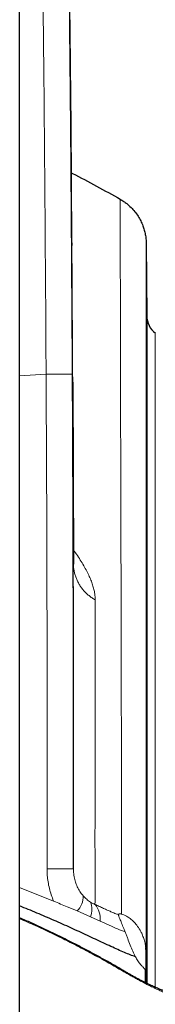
# Model space of a CAD drawing. Header units: millimetres. Extents: x 8 to 850, y 12 to 844.
# Tile 8 of 31: x 453.99 to 457.19, y 398.87 to 422.05. Entities that reach past the tile are written whole.
import ezdxf

# ---------------------------------------------------------------- set-up
doc = ezdxf.new("R2010")
doc.units = ezdxf.units.MM

msp = doc.modelspace()

# ---------------------------------------------------------------- linework, layer by layer
at = {"color": 7, "linetype": 'Continuous', "lineweight": 30}
for p, q in [((453.993, 397.139), (453.993, 435.139)), ((455.22, 416.797), (455.22, 416.739)), ((456.975, 416.786), (456.99, 415.08)), ((456.99, 415.016), (456.99, 399.366)), ((455.243, 413.524), (455.259, 409.259)), ((455.258, 409.261), (455.258, 409.264)), ((455.259, 409.259), (455.26, 409.235))]:
    msp.add_line(p, q, dxfattribs=at)
at = {"color": 8, "linetype": 'Continuous', "lineweight": 0}
for p, q in [((456.99, 415.08), (456.99, 415.016)), ((457.191, 399.271), (457.191, 414.673)), ((453.993, 413.671), (454.617, 413.705)), ((453.993, 401.625), (454.793, 401.303)), ((455.664, 400.934), (455.347, 401.071)), ((455.889, 400.833), (455.664, 400.934)), ((456.968, 399.677), (456.949, 399.695)), ((456.978, 399.655), (456.968, 399.676))]:
    msp.add_line(p, q, dxfattribs=at)
at = {"color": 8, "linetype": 'Continuous', "lineweight": 0, "flags": 128}
for points in [[(456.366, 417.825), (456.38, 410.326), (456.381, 409.966), (456.383, 408.529), (456.393, 402.783), (456.396, 400.997)], [(456.976, 400.07), (456.976, 407.516), (456.975, 416.786)], [(455.257, 409.289), (455.259, 409.259), (455.259, 409.259), (455.259, 409.259)]]:
    msp.add_lwpolyline(points, dxfattribs=at)
at = {"color": 8, "linetype": 'Continuous', "lineweight": 0}
for centre, radius, start, end in [((454.438, 179.119), 222.942, 89.78816, 89.94804), ((455.021, 401.409), 0.469, 314.0013, 2.3625), ((455.25, 401.107), 0.448, 337.1871, 22.8469), ((455.371, 400.89), 0.521, 353.7149, 40.2565), ((456.348, 399.653), 0.0563, 15.4256, 57.5655)]:
    msp.add_arc(centre, radius, start, end, dxfattribs=at)
at = {"color": 7, "linetype": 'Continuous', "lineweight": 30}
msp.add_ellipse((457.49, 415.084), major_axis=(0, 0.512), ratio=0.975722, start_param=1.579523, end_param=2.500772, dxfattribs=at)
for points, knots in [([(455.239, 413.71), (455.232, 414.976), (455.217, 417.507), (455.18, 421.784), (455.128, 426.53), (455.077, 430.011), (455.051, 431.747)], [0, 0, 0, 0, 0.210526, 0.421053, 0.711266, 1, 1, 1, 1]), ([(455.215, 417.524), (455.215, 417.556), (455.214, 417.68), (455.212, 417.891), (455.21, 418.155), (455.208, 418.406), (455.206, 418.647), (455.205, 418.878), (455.203, 419.099), (455.201, 419.306), (455.199, 419.499), (455.198, 419.68), (455.196, 419.847), (455.195, 420.002), (455.194, 420.143), (455.193, 420.27), (455.192, 420.372), (455.191, 420.451), (455.19, 420.51), (455.19, 420.556), (455.19, 420.589), (455.189, 420.607), (455.189, 420.618), (455.189, 420.623), (455.189, 420.622), (455.189, 420.621)], [0, 0, 0, 0, 0.0292758, 0.1136017, 0.1941762, 0.2710196, 0.3441553, 0.4158448, 0.4836438, 0.5475965, 0.6077562, 0.6641878, 0.7169712, 0.7662052, 0.8120129, 0.8545484, 0.8940063, 0.9172156, 0.9393899, 0.9606122, 0.9707109, 0.9800845, 0.9891607, 0.9984493, 1, 1, 1, 1]), ([(455.189, 420.62), (455.189, 420.617), (455.189, 420.61), (455.189, 420.588), (455.19, 420.554), (455.19, 420.508), (455.191, 420.45), (455.191, 420.381), (455.192, 420.3), (455.193, 420.209), (455.194, 420.111), (455.195, 419.992), (455.196, 419.853), (455.197, 419.694), (455.199, 419.531), (455.2, 419.355), (455.202, 419.165), (455.203, 418.96), (455.205, 418.75), (455.207, 418.541), (455.208, 418.352), (455.209, 418.235), (455.21, 418.185)], [0, 0, 0, 0, 0.0126, 0.031862, 0.054421, 0.080609, 0.11064, 0.144659, 0.182766, 0.225037, 0.269973, 0.314525, 0.380564, 0.445798, 0.510394, 0.574527, 0.649539, 0.724497, 0.799742, 0.874804, 0.947011, 1, 1, 1, 1]), ([(455.211, 418.45), (455.221, 418.445), (455.422, 418.345), (455.808, 418.139), (456.18, 417.93), (456.366, 417.825)], [0, 0, 0, 0, 0.0250032, 0.5125349, 1, 1, 1, 1]), ([(456.366, 417.825), (456.392, 417.81), (456.445, 417.778), (456.53, 417.716), (456.62, 417.636), (456.71, 417.536), (456.786, 417.43), (456.849, 417.319), (456.897, 417.21), (456.932, 417.103), (456.956, 416.998), (456.972, 416.892), (456.974, 416.821), (456.975, 416.786)], [0, 0, 0, 0, 0.072487, 0.144975, 0.251071, 0.3575, 0.463599, 0.562296, 0.660994, 0.74558, 0.830496, 0.915413, 1, 1, 1, 1]), ([(455.226, 416.277), (455.224, 416.728), (455.222, 417.204), (455.218, 417.681), (455.218, 417.707)], [0, 0, 0, 0, 0.945182, 1, 1, 1, 1]), ([(455.239, 413.717), (455.239, 413.742), (455.238, 413.909), (455.237, 414.223), (455.234, 414.663), (455.232, 415.12), (455.229, 415.593), (455.226, 416.017), (455.223, 416.388), (455.222, 416.622), (455.221, 416.752), (455.221, 416.777)], [0, 0, 0, 0, 0.024547, 0.163372, 0.307447, 0.456769, 0.611331, 0.771131, 0.872172, 0.975197, 1, 1, 1, 1]), ([(455.262, 402.059), (455.262, 402.539), (455.264, 403.487), (455.264, 404.893), (455.263, 406.265), (455.261, 407.603), (455.258, 408.899), (455.255, 410.154), (455.25, 411.368), (455.245, 412.55), (455.241, 413.327), (455.239, 413.71)], [0, 0, 0, 0, 0.123609, 0.244278, 0.362013, 0.476818, 0.588699, 0.695739, 0.799967, 0.901386, 1, 1, 1, 1]), ([(455.262, 402.142), (455.263, 402.257), (455.263, 402.547), (455.263, 403.009), (455.264, 403.521), (455.264, 404.017), (455.264, 404.497), (455.264, 404.952), (455.264, 405.383), (455.263, 405.792), (455.263, 406.185), (455.263, 406.565), (455.262, 406.93), (455.262, 407.281), (455.261, 407.618), (455.26, 407.94), (455.26, 408.248), (455.259, 408.54), (455.258, 408.817), (455.258, 409.077), (455.257, 409.324), (455.257, 409.547), (455.256, 409.746), (455.255, 409.923), (455.255, 410.091), (455.254, 410.248), (455.254, 410.399), (455.253, 410.579), (455.252, 410.796), (455.252, 411.053), (455.25, 411.33), (455.249, 411.628), (455.248, 411.947), (455.247, 412.258), (455.246, 412.463), (455.245, 412.557)], [0, 0, 0, 0, 0.0329687, 0.0836962, 0.1328737, 0.1805019, 0.2265815, 0.271113, 0.3116826, 0.3508771, 0.388697, 0.4251426, 0.4602145, 0.493913, 0.5262385, 0.5571913, 0.5867717, 0.6149802, 0.6413497, 0.6663962, 0.6901201, 0.7125216, 0.730492, 0.7475106, 0.7635775, 0.7786928, 0.7928871, 0.8071299, 0.8305467, 0.8552285, 0.8811752, 0.9103783, 0.9410323, 0.9731365, 1, 1, 1, 1]), ([(456.722, 399.992), (456.683, 400.006), (456.604, 400.035), (456.464, 400.092), (456.312, 400.158), (456.089, 400.258), (455.782, 400.403), (455.396, 400.584), (455.004, 400.761), (454.603, 400.936), (454.266, 401.079), (454.061, 401.161), (453.993, 401.188)], [0, 0, 0, 0, 0.066767, 0.133574, 0.200341, 0.266966, 0.400065, 0.533869, 0.667332, 0.800813, 0.934368, 1, 1, 1, 1]), ([(456.378, 399.701), (456.314, 399.738), (456.172, 399.821), (455.947, 399.947), (455.702, 400.081), (455.45, 400.214), (455.192, 400.346), (454.93, 400.477), (454.665, 400.604), (454.4, 400.729), (454.176, 400.831), (454.04, 400.89), (453.993, 400.911)], [0, 0, 0, 0, 0.082698, 0.18497, 0.289565, 0.396373, 0.505087, 0.615227, 0.726063, 0.834727, 0.94281, 1, 1, 1, 1]), ([(456.976, 400.07), (456.975, 400.104), (456.974, 400.15), (456.967, 400.195), (456.965, 400.206)], [0, 0, 0, 0, 0.749389, 1, 1, 1, 1]), ([(456.979, 399.579), (456.979, 399.584), (456.979, 399.597), (456.979, 399.621), (456.979, 399.65), (456.979, 399.678), (456.979, 399.711), (456.978, 399.747), (456.978, 399.787), (456.977, 399.824), (456.977, 399.857), (456.977, 399.882), (456.977, 399.911), (456.977, 399.941), (456.976, 399.968), (456.976, 399.996), (456.976, 400.033), (456.975, 400.082), (456.974, 400.131), (456.97, 400.175), (456.967, 400.2), (456.966, 400.206)], [0, 0, 0, 0, 0.05047, 0.125644, 0.197761, 0.266276, 0.318646, 0.368056, 0.423438, 0.485046, 0.524808, 0.563324, 0.599931, 0.652662, 0.680262, 0.707793, 0.767658, 0.829672, 0.900057, 0.973381, 1, 1, 1, 1]), ([(456.976, 400.07), (456.976, 400.018), (456.977, 399.92), (456.978, 399.784), (456.979, 399.676), (456.979, 399.619), (456.979, 399.602), (456.979, 399.598)], [0, 0, 0, 0, 0.273997, 0.514243, 0.735723, 0.954295, 1, 1, 1, 1]), ([(457.526, 399.161), (457.526, 399.161), (457.526, 399.161), (457.524, 399.161), (457.519, 399.161), (457.509, 399.162), (457.496, 399.164), (457.479, 399.168), (457.459, 399.173), (457.434, 399.179), (457.407, 399.187), (457.378, 399.197), (457.345, 399.209), (457.307, 399.223), (457.264, 399.24), (457.218, 399.26), (457.168, 399.281), (457.115, 399.305), (457.059, 399.332), (456.999, 399.361), (456.936, 399.393), (456.871, 399.427), (456.802, 399.463), (456.731, 399.501), (456.66, 399.54), (456.587, 399.581), (456.513, 399.623), (456.443, 399.664), (456.397, 399.691), (456.378, 399.702)], [0, 0, 0, 0, 0.001727, 0.027693, 0.054555, 0.082445, 0.111453, 0.141626, 0.17297, 0.205459, 0.239035, 0.269745, 0.302157, 0.339126, 0.377271, 0.416646, 0.457229, 0.498994, 0.541907, 0.58593, 0.631015, 0.677104, 0.724128, 0.772004, 0.820351, 0.866786, 0.912892, 0.964114, 1, 1, 1, 1]), ([(456.98, 399.371), (456.98, 399.38), (456.98, 399.433), (456.979, 399.529), (456.978, 399.615), (456.978, 399.658)], [0, 0, 0, 0, 0.0915778, 0.5457992, 1, 1, 1, 1])]:
    msp.add_open_spline(points, degree=3, knots=knots, dxfattribs=at)
at = {"color": 8, "linetype": 'Continuous', "lineweight": 0}
for points, knots in [([(454.462, 429.124), (454.48, 427.819), (454.517, 425.21), (454.559, 421.335), (454.593, 417.5), (454.609, 414.97), (454.617, 413.705)], [0, 0, 0, 0, 0.253879, 0.50776, 0.753879, 1, 1, 1, 1]), ([(455.18, 422.054), (455.18, 422.053), (455.196, 420.631), (455.219, 417.788), (455.235, 414.945), (455.243, 413.524)], [0, 0, 0, 0, 0.000303, 0.500152, 1, 1, 1, 1]), ([(454.617, 413.705), (454.621, 412.734), (454.631, 410.794), (454.639, 407.882), (454.643, 404.971), (454.641, 403.03), (454.64, 402.06)], [0, 0, 0, 0, 0.2499978, 0.4999965, 0.7499978, 1, 1, 1, 1]), ([(455.774, 408.396), (455.774, 408.419), (455.773, 408.465), (455.763, 408.546), (455.745, 408.639), (455.714, 408.747), (455.674, 408.86), (455.622, 408.978), (455.56, 409.102), (455.487, 409.232), (455.402, 409.367), (455.326, 409.48), (455.274, 409.55), (455.258, 409.572)], [0, 0, 0, 0, 0.07507, 0.15014, 0.250458, 0.350786, 0.451105, 0.551853, 0.652612, 0.753359, 0.854575, 0.955802, 1, 1, 1, 1]), ([(455.26, 409.235), (455.261, 409.214), (455.262, 409.164), (455.274, 409.085), (455.293, 408.999), (455.32, 408.916), (455.355, 408.835), (455.397, 408.758), (455.445, 408.684), (455.5, 408.615), (455.561, 408.552), (455.627, 408.493), (455.698, 408.441), (455.749, 408.411), (455.774, 408.396)], [0, 0, 0, 0, 0.06137, 0.1467, 0.23203, 0.31736, 0.40269, 0.48802, 0.57335, 0.65868, 0.74401, 0.82934, 0.91467, 1, 1, 1, 1]), ([(455.769, 401.226), (455.769, 401.24), (455.771, 401.55), (455.769, 402.159), (455.769, 403.348), (455.771, 405.426), (455.773, 407.208), (455.774, 408.396)], [0, 0, 0, 0, 0.005916, 0.130177, 0.254437, 0.502958, 1, 1, 1, 1]), ([(454.64, 402.06), (454.641, 402.009), (454.643, 401.907), (454.661, 401.754), (454.692, 401.601), (454.735, 401.45), (454.774, 401.352), (454.793, 401.303)], [0, 0, 0, 0, 0.195064, 0.391528, 0.592483, 0.795018, 1, 1, 1, 1]), ([(455.49, 401.429), (455.475, 401.446), (455.448, 401.479), (455.412, 401.531), (455.38, 401.583), (455.351, 401.64), (455.327, 401.696), (455.307, 401.753), (455.29, 401.813), (455.277, 401.877), (455.267, 401.943), (455.263, 402.004), (455.262, 402.042), (455.262, 402.059)], [0, 0, 0, 0, 0.107443, 0.197629, 0.288434, 0.381266, 0.474827, 0.55265, 0.645152, 0.738353, 0.833678, 0.92969, 1, 1, 1, 1]), ([(455.347, 401.071), (455.271, 401.103), (455.144, 401.155), (454.959, 401.232), (454.848, 401.28), (454.793, 401.303)], [0, 0, 0, 0, 0.429352, 0.714727, 1, 1, 1, 1]), ([(455.663, 401.281), (455.648, 401.291), (455.618, 401.311), (455.574, 401.346), (455.531, 401.385), (455.504, 401.414), (455.49, 401.429)], [0, 0, 0, 0, 0.246943, 0.495031, 0.746844, 1, 1, 1, 1]), ([(455.769, 401.226), (455.752, 401.233), (455.718, 401.248), (455.681, 401.27), (455.663, 401.281)], [0, 0, 0, 0, 0.495376, 1, 1, 1, 1]), ([(456.322, 400.984), (456.309, 400.989), (456.283, 400.998), (456.24, 401.014), (456.193, 401.032), (456.134, 401.057), (456.06, 401.089), (455.969, 401.131), (455.872, 401.177), (455.803, 401.21), (455.769, 401.226)], [0, 0, 0, 0, 0.094923, 0.189839, 0.286002, 0.382164, 0.53446, 0.686792, 0.843379, 1, 1, 1, 1]), ([(453.993, 400.889), (454.117, 400.835), (454.417, 400.702), (454.829, 400.507), (455.231, 400.308), (455.573, 400.131), (455.964, 399.921), (456.239, 399.763), (456.402, 399.668)], [0, 0, 0, 0, 0.148554, 0.362251, 0.505013, 0.647784, 0.790542, 1, 1, 1, 1]), ([(456.48, 400.577), (456.423, 400.6), (456.308, 400.646), (456.107, 400.734), (455.961, 400.8), (455.889, 400.833)], [0, 0, 0, 0, 0.3334421, 0.6665879, 1, 1, 1, 1]), ([(456.396, 400.997), (456.387, 400.998), (456.366, 401.003), (456.342, 401.003), (456.326, 400.998), (456.323, 400.989), (456.322, 400.984)], [0, 0, 0, 0, 0.193867, 0.460706, 0.728151, 1, 1, 1, 1]), ([(456.322, 400.984), (456.322, 400.984), (456.322, 400.979), (456.324, 400.969), (456.333, 400.941), (456.35, 400.898), (456.374, 400.839), (456.396, 400.785), (456.421, 400.724), (456.449, 400.655), (456.469, 400.604), (456.48, 400.577)], [0, 0, 0, 0, 0.005553, 0.122796, 0.233991, 0.442126, 0.55483, 0.663401, 0.770763, 0.879839, 1, 1, 1, 1]), ([(456.965, 400.206), (456.962, 400.232), (456.953, 400.297), (456.928, 400.395), (456.892, 400.497), (456.842, 400.604), (456.776, 400.711), (456.69, 400.813), (456.598, 400.894), (456.515, 400.948), (456.446, 400.982), (456.413, 400.992), (456.396, 400.997)], [0, 0, 0, 0, 0.062749, 0.153976, 0.24033, 0.323037, 0.442629, 0.560129, 0.683781, 0.805752, 0.901422, 1, 1, 1, 1]), ([(456.722, 399.992), (456.701, 400.034), (456.658, 400.119), (456.599, 400.263), (456.55, 400.393), (456.51, 400.499), (456.49, 400.551), (456.48, 400.577)], [0, 0, 0, 0, 0.24622, 0.497992, 0.750096, 0.87522, 1, 1, 1, 1]), ([(456.95, 399.695), (456.933, 399.713), (456.901, 399.746), (456.85, 399.801), (456.811, 399.851), (456.781, 399.894), (456.751, 399.941), (456.732, 399.975), (456.722, 399.992)], [0, 0, 0, 0, 0.275495, 0.499229, 0.626139, 0.751641, 0.876135, 1, 1, 1, 1]), ([(456.402, 399.668), (456.434, 399.65), (456.497, 399.613), (456.59, 399.56), (456.683, 399.508), (456.791, 399.448), (456.904, 399.387), (457.023, 399.326), (457.137, 399.27), (457.251, 399.217), (457.366, 399.167), (457.474, 399.125), (457.573, 399.093), (457.662, 399.07), (457.727, 399.06), (457.773, 399.057), (457.806, 399.058), (457.835, 399.062), (457.866, 399.07), (457.896, 399.085), (457.911, 399.103), (457.919, 399.111)], [0, 0, 0, 0, 0.044021, 0.088041, 0.132337, 0.176632, 0.244522, 0.30137, 0.358418, 0.42409, 0.490132, 0.557457, 0.625291, 0.690606, 0.75648, 0.790367, 0.824253, 0.858488, 0.892723, 0.946361, 1, 1, 1, 1]), ([(456.955, 399.383), (456.955, 399.473), (456.954, 399.577), (456.951, 399.68), (456.95, 399.695)], [0, 0, 0, 0, 0.8626348, 1, 1, 1, 1]), ([(456.968, 399.677), (456.968, 399.635), (456.969, 399.549), (456.969, 399.449), (456.969, 399.391), (456.969, 399.377)], [0, 0, 0, 0, 0.43077, 0.861556, 1, 1, 1, 1]), ([(456.979, 399.579), (456.979, 399.574), (456.979, 399.558), (456.979, 399.558), (456.979, 399.589), (456.978, 399.634), (456.978, 399.658)], [0, 0, 0, 0, 0.085279, 0.348788, 0.650194, 1, 1, 1, 1])]:
    msp.add_open_spline(points, degree=3, knots=knots, dxfattribs=at)
msp.add_open_spline([(454.617, 413.705), (454.662, 413.705), (454.751, 413.706), (454.873, 413.706), (454.981, 413.707), (455.072, 413.708), (455.146, 413.709), (455.199, 413.709), (455.233, 413.71), (455.237, 413.71), (455.239, 413.71)], degree=3, dxfattribs=at)

doc.saveas('drawing.dxf')
